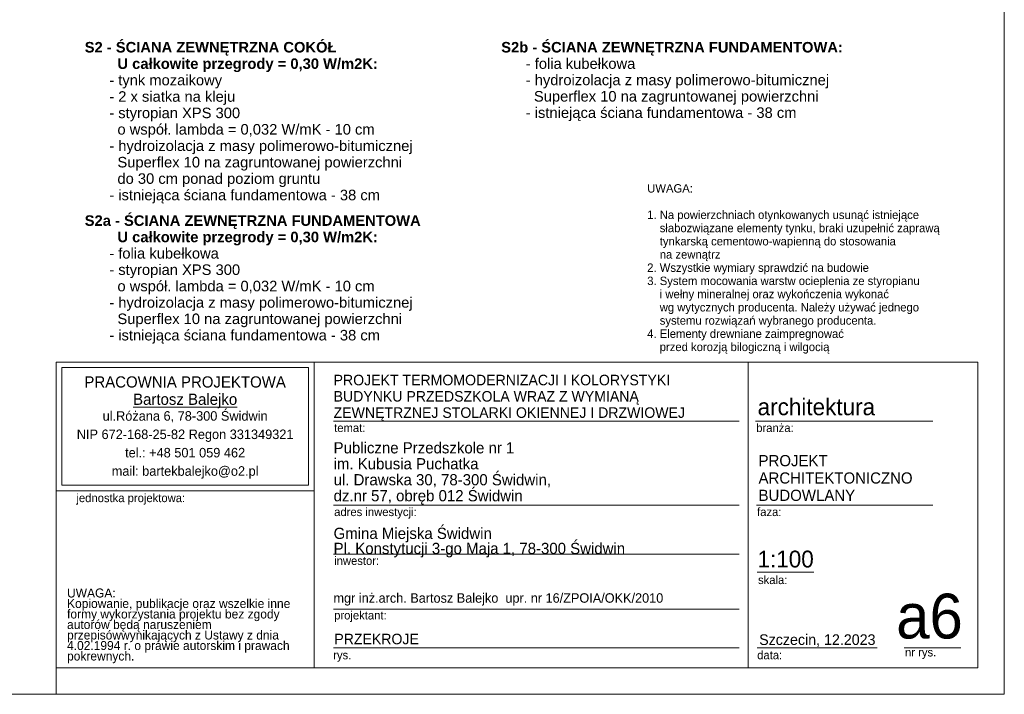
# Model space of a CAD drawing. Extents: x -149893 to 127691, y 5328 to 37028.
# Tile 58 of 88: x 64001 to 82695, y 5328 to 18143. Entities that reach past the tile are written whole.
import ezdxf

# ---------------------------------------------------------------- set-up
doc = ezdxf.new("R2010")
doc.units = 0
doc.header["$MEASUREMENT"] = 0
for name, color, linetype, lineweight in [('Arch opisy_Nr_Pióra__21', 7, 'Continuous', 13), ('ARCH TABELA_Nr_Pióra__1', 7, 'Continuous', 25), ('ARCH TABELA_Nr_Pióra__21', 7, 'Continuous', 13), ('ARCH TABELA_Nr_Pióra__7', 7, 'Continuous', 13)]:
    doc.layers.add(name, color=color, linetype=linetype, lineweight=lineweight)
doc.styles.add('GENERATED_STYLE_11', font='txt')
doc.styles.add('GENERATED_STYLE_5', font='txt')
doc.styles.add('GENERATED_STYLE_6', font='txt')
doc.styles.add('GENERATED_STYLE_7', font='txt')
doc.styles.add('GENERATED_STYLE_8', font='txt')

msp = doc.modelspace()

# ---------------------------------------------------------------- linework, layer by layer
at = {"layer": 'ARCH TABELA_Nr_Pióra__21', "linetype": 'Continuous'}
for p, q in [((82695, 35028.4), (82695, 5328.4)), ((64695, 11639.5), (82195, 11639.5)), ((64695, 5828.4), (64695, 11639.5)), ((64695, 9192.7), (64695, 11639.5)), ((64695, 11639.5), (69588.6, 11639.5)), ((69588.6, 9192.7), (69588.6, 11639.5)), ((69588.6, 11639.5), (69588.6, 5828.4)), ((77833.3, 11639.5), (77833.3, 5828.4)), ((82195, 11639.5), (82195, 5828.4)), ((64801.3, 11533.1), (69482.2, 11533.1)), ((64801.3, 9299.1), (64801.3, 11533.1)), ((69482.2, 9299.1), (69482.2, 11533.1)), ((69588.6, 5828.4), (69588.6, 11239.5)), ((69960.8, 10518.9), (77660.6, 10518.9)), ((77972.6, 10518.9), (81339.9, 10518.9)), ((64695, 9192.7), (69588.6, 9192.7)), ((64801.3, 9299.1), (69482.2, 9299.1)), ((69960.8, 8918.4), (77660.6, 8918.4)), ((77990, 8918.4), (81339.9, 8918.4)), ((69960.8, 7990.4), (77660.6, 7990.4)), ((78001.8, 7646.2), (79081.5, 7646.2)), ((69960.8, 6946.2), (77660.6, 6946.2)), ((69960.8, 6210.8), (77660.6, 6210.8)), ((78001.8, 6210.8), (80283.6, 6210.8)), ((80792.3, 6210.8), (81871.9, 6210.8)), ((64695, 5828.4), (69588.6, 5828.4)), ((64695, 5328.4), (64695, 5828.4)), ((64695, 5328.4), (64695, 5828.4)), ((64695, 5328.4), (64695, 5828.4)), ((82195, 5828.4), (69588.6, 5828.4)), ((82695, 5328.4), (40895, 5328.4))]:
    msp.add_line(p, q, dxfattribs=at)

# ---------------------------------------------------------------- texts
at = {"layer": 'Arch opisy_Nr_Pióra__21', "linetype": 'Continuous'}
for s, insert, char_height, width, attachment_point, line_spacing_factor, style in [('\\A1;{\\fArial|b1|i0|c0|p38;S2\\fArial|b0|i0|c0|p38; \\fArial|b1|i0|c0|p38;- ŚCIANA ZEWNĘTRZNA COKÓŁ\\P        U całkowite przegrody = 0,30 W/m2K:\\P\\fArial|b0|i0|c0|p38;      - tynk mozaikowy\\P      - 2 x siatka na kleju\\P      - styropian XPS 300 \\P        o współ. lambda = 0,032 W/mK - 10 cm \\P      - hydroizolacja z masy polimerowo-bitumicznej \\P        Superflex 10 na zagruntowanej powierzchni\\P        do 30 cm ponad poziom gruntu\\P      - istniejąca ściana fundamentowa - 38 cm}', (65235.6, 17719.6), 200, 10556.337, 1, 0.935436, 'GENERATED_STYLE_8'), ('\\A1;{\\fArial|b1|i0|c0|p38;S2b\\fArial|b0|i0|c0|p38; \\fArial|b1|i0|c0|p38;- ŚCIANA ZEWNĘTRZNA FUNDAMENTOWA:\\P\\fArial|b0|i0|c0|p38;      - folia kubełkowa\\P      - hydroizolacja z masy polimerowo-bitumicznej \\P        Superflex 10 na zagruntowanej powierzchni\\P      - istniejąca ściana fundamentowa - 38 cm}', (73143.1, 17719.6), 200, 10556.337, 1, 0.931815, 'GENERATED_STYLE_8'), ('{UWAGA:\\P\\P1. Na powierzchniach otynkowanych usunąć istniejące  \\P    słabozwiązane elementy tynku, braki uzupełnić zaprawą \\P    tynkarską cementowo-wapienną do stosowania \\P    na zewnątrz\\P2. Wszystkie wymiary sprawdzić na budowie\\P3. System mocowania warstw ocieplenia ze styropianu \\P    i wełny mineralnej oraz wykończenia wykonać \\P    wg wytycznych producenta. Należy używać jednego \\P    systemu rozwiązań wybranego producenta.\\P4. Elementy drewniane zaimpregnować\\P    przed korozją bilogiczną i wilgocią}', (75915, 11798.9), 160, 6280, 7, 0.94074, 'GENERATED_STYLE_11'), ('\\A1;{\\fArial|b1|i0|c0|p38;S2a\\fArial|b0|i0|c0|p38; \\fArial|b1|i0|c0|p38;- ŚCIANA ZEWNĘTRZNA FUNDAMENTOWA\\P        U całkowite przegrody = 0,30 W/m2K:\\P\\fArial|b0|i0|c0|p38;      - folia kubełkowa\\P      - styropian XPS 300 \\P        o współ. lambda = 0,032 W/mK - 10 cm \\P      - hydroizolacja z masy polimerowo-bitumicznej \\P        Superflex 10 na zagruntowanej powierzchni\\P      - istniejąca ściana fundamentowa - 38 cm}', (65235.6, 14426.8), 200, 10556.337, 1, 0.932625, 'GENERATED_STYLE_8')]:
    msp.add_mtext(s, dxfattribs=dict(at, insert=insert, char_height=char_height, width=width, attachment_point=attachment_point, line_spacing_factor=line_spacing_factor, style=style))
at = {"layer": 'ARCH TABELA_Nr_Pióra__1', "linetype": 'Continuous', "style": 'GENERATED_STYLE_6'}
for s, insert, char_height, attachment_point, line_spacing_factor in [('{PROJEKT \\PARCHITEKTONICZNO\\PBUDOWLANY}', (78028.7, 9873.2), 212.84, 1, 0.9285), ('{Gmina Miejska Świdwin\\PPl. Konstytucji 3-go Maja 1, 78-300 Świdwin}', (69960.8, 7929.1), 212.766, 7, 0.807442)]:
    msp.add_mtext(s, dxfattribs=dict(at, insert=insert, char_height=char_height, attachment_point=attachment_point, line_spacing_factor=line_spacing_factor))
at = {"layer": 'ARCH TABELA_Nr_Pióra__7', "linetype": 'Continuous'}
for s, insert, char_height, attachment_point, line_spacing_factor, style in [('{PRACOWNIA PROJEKTOWA\\P\\LBartosz Balejko}', (67141.8, 11368.2), 212.766, 2, 0.926719, 'GENERATED_STYLE_7'), ('{PROJEKT TERMOMODERNIZACJI I KOLORYSTYKI\\PBUDYNKU PRZEDSZKOLA WRAZ Z WYMIANĄ \\PZEWNĘTRZNEJ STOLARKI OKIENNEJ I DRZWIOWEJ }', (69960.8, 10518.7), 200, 7, 0.927967, 'GENERATED_STYLE_5'), ('{Publiczne Przedszkole nr 1\\Pim. Kubusia Puchatka\\Pul. Drawska 30, 78-300 Świdwin, \\Pdz.nr 57, obręb 012 Świdwin}', (69960.8, 8930.1), 212.766, 7, 0.855122, 'GENERATED_STYLE_6')]:
    msp.add_mtext(s, dxfattribs=dict(at, insert=insert, char_height=char_height, attachment_point=attachment_point, line_spacing_factor=line_spacing_factor, style=style))
for s, insert, char_height, attachment_point, style in [('{architektura}', (78011.3, 10948.5), 319.16, 1, 'GENERATED_STYLE_6'), ('{branża:}', (77984.4, 10470.1), 159.58, 1, 'GENERATED_STYLE_6'), ('{temat:}', (69971.5, 10470.1), 159.58, 1, 'GENERATED_STYLE_6'), ('{jednostka projektowa:}', (65077.9, 9138.1), 159.58, 1, 'GENERATED_STYLE_6'), ('{adres inwestycji:}', (69971.5, 8873.4), 159.58, 1, 'GENERATED_STYLE_6'), ('{faza:}', (78001.8, 8873.4), 159.58, 1, 'GENERATED_STYLE_6'), ('{1:100}', (78009.1, 8057.4), 319.16, 1, 'GENERATED_STYLE_6'), ('{inwestor:}', (69971.5, 7945.3), 159.58, 1, 'GENERATED_STYLE_6'), ('{skala:}', (78019.5, 7581.9), 159.58, 1, 'GENERATED_STYLE_6'), ('{mgr inż.arch. Bartosz Balejko  upr. nr 16/ZPOIA/OKK/2010}', (69958.6, 7248), 180, 1, 'GENERATED_STYLE_6'), ('{a6}', (81907.7, 7239.5), 851.16, 3, 'GENERATED_STYLE_6'), ('{projektant:}', (69971.5, 6909.7), 159.58, 1, 'GENERATED_STYLE_6'), ('{PRZEKROJE}', (69974.6, 6479.3), 200, 1, 'GENERATED_STYLE_5'), ('{Szczecin, 12.2023}', (78040.5, 6468.1), 202.128, 1, 'GENERATED_STYLE_6'), ('{rys.}', (69953.6, 6153.6), 159.58, 1, 'GENERATED_STYLE_6'), ('{data:}', (78003.2, 6153.6), 159.58, 1, 'GENERATED_STYLE_6'), ('{nr rys.}', (80810, 6207), 159.58, 1, 'GENERATED_STYLE_6')]:
    msp.add_mtext(s, dxfattribs=dict(at, insert=insert, char_height=char_height, attachment_point=attachment_point, style=style))
at = {"layer": 'ARCH TABELA_Nr_Pióra__7', "linetype": 'Continuous', "style": 'GENERATED_STYLE_6'}
for s, insert, char_height, width, attachment_point, line_spacing_factor in [('{ul.Różana 6, 78-300 Świdwin\\PNIP 672-168-25-82 Regon 331349321\\Ptel.: +48 501 059 462\\Pmail: bartekbalejko@o2.pl}', (67141.8, 10706.3), 180.852, 7974.447, 2, 1.156383), ('{UWAGA:\\PKopiowanie, publikacje oraz wszelkie inne formy wykorzystania projektu bez zgody autorów będą naruszeniem przepisówwynikających z Ustawy z dnia 4.02.1994 r. o prawie autorskim i prawach pokrewnych.}', (64900.1, 7338.1), 170.2128, 4483.408, 1, 0.703415)]:
    msp.add_mtext(s, dxfattribs=dict(at, insert=insert, char_height=char_height, width=width, attachment_point=attachment_point, line_spacing_factor=line_spacing_factor))

doc.saveas('drawing.dxf')
